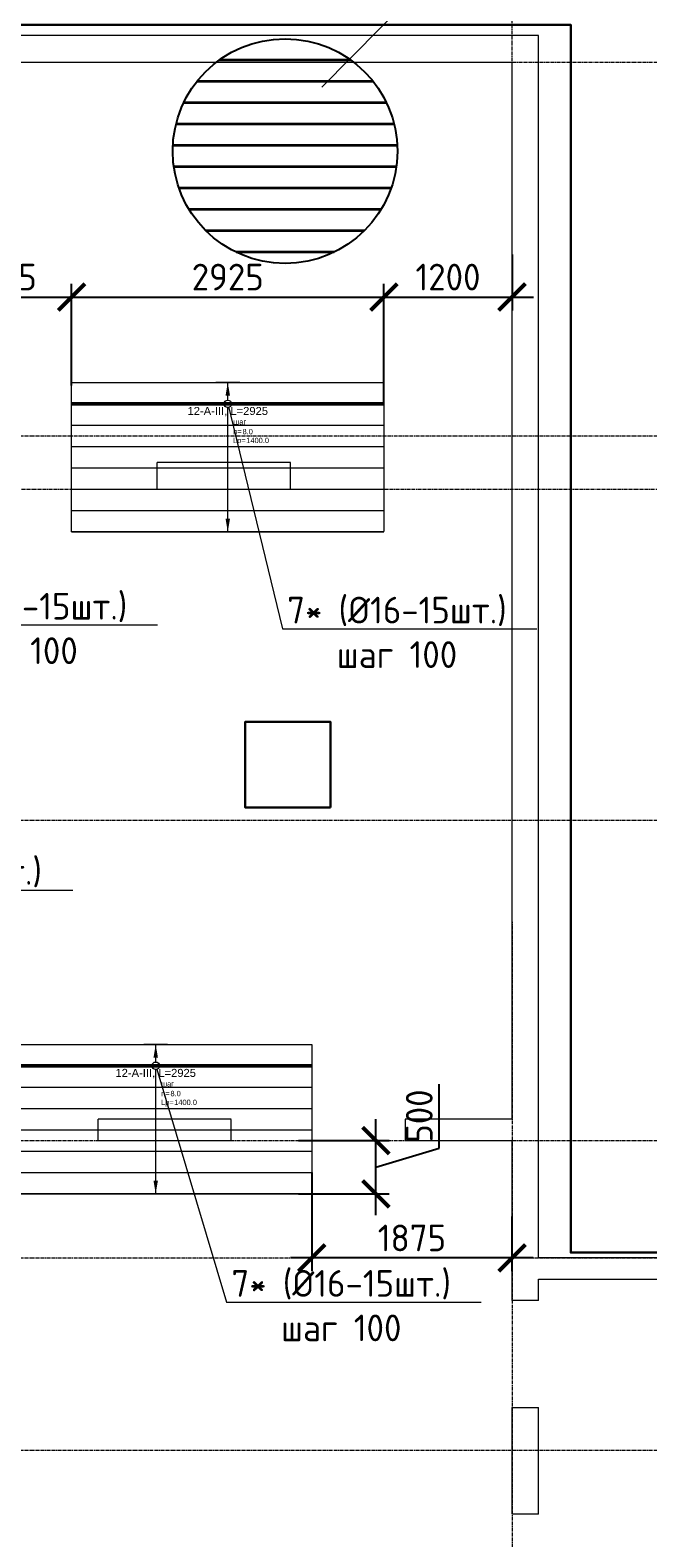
# Model space of a CAD drawing. Header units: millimetres. Extents: x -56135 to 1694203, y -446411 to -23139.
# Tile 107 of 256: x 616056 to 621842, y -120121 to -105999. Entities that reach past the tile are written whole.
import ezdxf
from ezdxf import colors
from ezdxf.entities.mleader import LeaderData, LeaderLine
from ezdxf.enums import TextEntityAlignment as Align
from ezdxf.math import Vec2, Vec3

# ---------------------------------------------------------------- set-up
doc = ezdxf.new("R2010")
doc.units = ezdxf.units.MM
doc.set_wipeout_variables(frame=1)
for name, pattern in [('01 Штриховая _4 мм_', [6, 3.5, -2.5]), ('______5', [1100, 800, -100, 100, -100]), ('GOST2.303 4', [7, 5, -2, 0]), ('осевая', [50.8, 31.75, -6.35, 6.35, -6.35])]:
    doc.linetypes.add(name, pattern=pattern)
for name, color, linetype, lineweight in [('0 Фундамент', 5, 'Continuous', 30), ('АрмСтер', 2, 'Continuous', 50), ('контур распр. стерхней', 2, 'GOST2.303 4', 20), ('Оси', 40, '______5', 18), ('подоснова', 151, 'Continuous', 5), ('РАЗМЕРЫ', 1, 'Continuous', 9), ('СТЕНЫ', 3, 'Continuous', 30)]:
    doc.layers.add(name, color=color, linetype=linetype, lineweight=lineweight)
doc.layers.add('АрмСтер_атрибуты', color=2, linetype='Continuous', lineweight=0, plot=False)
doc.layers.add('АрмСтер_невид', color=8, linetype='Continuous', lineweight=0, plot=False)
doc.styles.add('GOST-2.304_Type-B', font='GOST_Common.ttf')
doc.styles.get("Standard").update_dxf_attribs({"font": 'arial.ttf'})
doc.styles.add('Аннотативный', font='arial.ttf')
doc.dimstyles.new('СПДС', dxfattribs={"dimscale": 100, "dimtxt": 2.5, "dimasz": 2.5, "dimexe": 1.25, "dimexo": 0, "dimtad": 1, "dimdec": 0, "dimtxsty": 'GOST-2.304_Type-B', "dimblk": 'ARCHTICK', "dimcen": 2.5, "dimdle": 2, "dimadec": 0, "dimazin": 2, "dimtfac": 0.75, "dimtdec": 0, "dimtmove": 1, "dimatfit": 3, "dimfxl": 1, "dimtolj": 1, "dimarcsym": 1})

# ---------------------------------------------------------------- blocks, each defined once
blk = doc.blocks.new('оси 2.2-2.3')
at = {"layer": 'Оси', "color": 16, "linetype": 'осевая', "lineweight": 0, "transparency": 33554687}
for p, q in [((521254.5, -104267.9), (521254.9, -134893.5)), ((468076.3, -106495.4), (524372.9, -106495.4)), ((468076.3, -109995.4), (524372.9, -109995.4)), ((468653.8, -110495.4), (523696.4, -110495.4)), ((468076.3, -113595.4), (524372.9, -113595.4)), ((468076.3, -116595.4), (524372.9, -116595.4)), ((468076.3, -117695.4), (524372.9, -117695.4)), ((468076.3, -119495.4), (524372.9, -119495.4))]:
    blk.add_line(p, q, dxfattribs=at)
blk = doc.blocks.new('_None')
blk = doc.blocks.new('*U104')
at = {"layer": 'АрмСтер_невид', "ltscale": 100}
for p, q in [((-1463, 200), (1462, 200)), ((-1463, -200), (1462, -200)), ((-1463, -400), (1462, -400)), ((-1463, -600), (1462, -600)), ((-1463, -800), (1462, -800)), ((-1463, -1000), (1462, -1000)), ((-1463, -1200), (1462, -1200))]:
    blk.add_line(p, q, dxfattribs=at)
at = {"layer": 'РАЗМЕРЫ'}
for p, q in [((112, 200), (-112, 200)), ((112, -1200), (-112, -1200))]:
    blk.add_line(p, q, dxfattribs=at)
at = {"layer": 'РАЗМЕРЫ', "ltscale": 15}
blk.add_line((0, -1200), (0, 200), dxfattribs=at)
at = {"layer": 'РАЗМЕРЫ'}
for points in [[(0, 200), (21, 75), (-21, 75)], [(0, -1200), (21, -1075), (-21, -1075)]]:
    blk.add_solid(points, dxfattribs=at)
at = {"layer": 'АрмСтер_атрибуты', "color": 215, "ltscale": 15, "style": 'Аннотативный'}
for s, p in [('шаг', (51, -194)), ('n=', (51, -285)), ('Lр=', (50, -368))]:
    blk.add_text(s, height=50, dxfattribs=at).set_placement(p)
at = {"layer": 'АрмСтер_атрибуты', "style": 'Аннотативный', "flags": 8}
blk.add_attdef('ПОЗ', (110, 30), '', height=75, dxfattribs=at)
at = {"layer": 'АрмСтер_атрибуты', "color": 215, "style": 'Аннотативный'}
for tag, p, flags in [('КОЛ', (138, -285), 8), ('ШАГ', (191, -194), 10), ('ШИРИНА', (173, -368), 8)]:
    blk.add_attdef(tag, p, '', height=50, dxfattribs=dict(at, flags=flags))
at = {"layer": 'АрмСтер_атрибуты', "flags": 9}
for tag, p in [('МАССА', (-1034, -1010)), ('ОБОЗНАЧЕНИЕ', (-1034, -1124))]:
    blk.add_attdef(tag, p, '', height=75, dxfattribs=at)
at = {"linetype": 'Continuous', "lineweight": 0}
blk.add_wipeout([(35, 0), (28, 21), (11, 33), (-11, 33), (-28, 21), (-35, 0), (-28, -21), (-11, -33), (11, -33), (28, -21)], dxfattribs=at)
at = {"color": 0, "linetype": 'ByBlock', "lineweight": -2, "ltscale": 100}
blk.add_line((-1463, 0), (1462, 0), dxfattribs=at)
at = {"layer": 'АрмСтер_невид', "ltscale": 100}
blk.add_line((-1463, 0), (1462, 0), dxfattribs=at)
at = {"layer": 'РАЗМЕРЫ'}
blk.add_circle((0, 0), 35, dxfattribs=at)
at = {"layer": 'АрмСтер_атрибуты', "style": 'Аннотативный', "flags": 8}
blk.add_attdef('НАИМЕНОВАНИЕ', text='', height=75, dxfattribs=at).set_placement((0, -29), align=Align.TOP_CENTER)
blk = doc.blocks.new('_ArchTick')
at = {"color": 0, "linetype": 'ByBlock', "const_width": 0.15}
blk.add_lwpolyline([(-0.5, -0.5), (0.5, 0.5)], dxfattribs=at)
blk = doc.blocks.new('*D1263')
at = {"layer": 'DEFPOINTS', "color": 0, "transparency": 16777216}
for p in [(616445, -108499), (615170, -109299), (616445, -109329)]:
    blk.add_point(p, dxfattribs=at)
at = {"layer": 'РАЗМЕРЫ', "color": 0, "lineweight": -2, "transparency": 16777216}
for p, q in [((615170, -109299), (615170, -108374)), ((616445, -109329), (616445, -108374)), ((614970, -108499), (616645, -108499))]:
    blk.add_line(p, q, dxfattribs=at)
at = {"layer": 'РАЗМЕРЫ', "color": 0, "lineweight": -2, "transparency": 16777216, "xscale": 250, "yscale": 250, "zscale": 250, "rotation": 180}
blk.add_blockref('_ArchTick', (615170, -108499), dxfattribs=at)
at = {"layer": 'РАЗМЕРЫ', "color": 0, "lineweight": -2, "transparency": 16777216, "xscale": 250, "yscale": 250, "zscale": 250}
blk.add_blockref('_ArchTick', (616445, -108499), dxfattribs=at)
at = {"layer": 'РАЗМЕРЫ', "color": 0, "transparency": 16777216, "insert": (615807, -108312), "char_height": 250, "attachment_point": 5, "style": 'GOST-2.304_Type-B'}
blk.add_mtext('\\A1;1275', dxfattribs=at)
blk = doc.blocks.new('*D1264')
at = {"layer": 'DEFPOINTS', "color": 0, "transparency": 16777216}
for p in [(619370, -108499), (619370, -109299), (616445, -109329)]:
    blk.add_point(p, dxfattribs=at)
at = {"layer": 'РАЗМЕРЫ', "color": 0, "lineweight": -2, "transparency": 16777216}
for p, q in [((616445, -109329), (616445, -108374)), ((619370, -109299), (619370, -108374)), ((616245, -108499), (619570, -108499))]:
    blk.add_line(p, q, dxfattribs=at)
at = {"layer": 'РАЗМЕРЫ', "color": 0, "lineweight": -2, "transparency": 16777216, "xscale": 250, "yscale": 250, "zscale": 250, "rotation": 180}
blk.add_blockref('_ArchTick', (616445, -108499), dxfattribs=at)
at = {"layer": 'РАЗМЕРЫ', "color": 0, "lineweight": -2, "transparency": 16777216, "xscale": 250, "yscale": 250, "zscale": 250}
blk.add_blockref('_ArchTick', (619370, -108499), dxfattribs=at)
at = {"layer": 'РАЗМЕРЫ', "color": 0, "transparency": 16777216, "insert": (617907, -108312), "char_height": 250, "attachment_point": 5, "style": 'GOST-2.304_Type-B'}
blk.add_mtext('\\A1;2925', dxfattribs=at)
blk = doc.blocks.new('*D1398')
at = {"layer": 'DEFPOINTS', "color": 0, "transparency": 16777216}
for p in [(620570, -108099), (620570, -108499), (619370, -109499)]:
    blk.add_point(p, dxfattribs=at)
at = {"layer": 'РАЗМЕРЫ', "color": 0, "lineweight": -2, "transparency": 16777216}
for p, q in [((620570, -108099), (620570, -108624)), ((619370, -109499), (619370, -108374)), ((619170, -108499), (620770, -108499))]:
    blk.add_line(p, q, dxfattribs=at)
at = {"layer": 'РАЗМЕРЫ', "color": 0, "lineweight": -2, "transparency": 16777216, "xscale": 250, "yscale": 250, "zscale": 250, "rotation": 180}
blk.add_blockref('_ArchTick', (619370, -108499), dxfattribs=at)
at = {"layer": 'РАЗМЕРЫ', "color": 0, "lineweight": -2, "transparency": 16777216, "xscale": 250, "yscale": 250, "zscale": 250}
blk.add_blockref('_ArchTick', (620570, -108499), dxfattribs=at)
at = {"layer": 'РАЗМЕРЫ', "color": 0, "transparency": 16777216, "insert": (619970, -108312), "char_height": 250, "attachment_point": 5, "style": 'GOST-2.304_Type-B'}
blk.add_mtext('\\A1;1200', dxfattribs=at)
blk = doc.blocks.new('*D1406')
at = {"layer": 'DEFPOINTS', "color": 0, "transparency": 16777216}
for p in [(618570, -116399), (619295, -116399), (618570, -116899)]:
    blk.add_point(p, dxfattribs=at)
at = {"layer": 'РАЗМЕРЫ', "color": 0, "lineweight": -2, "transparency": 16777216}
for p, q in [((619888, -116471), (619888, -115871)), ((619295, -117099), (619295, -116199)), ((618570, -116399), (619420, -116399)), ((619295, -116649), (619888, -116471)), ((618570, -116899), (619420, -116899))]:
    blk.add_line(p, q, dxfattribs=at)
at = {"layer": 'РАЗМЕРЫ', "color": 0, "lineweight": -2, "transparency": 16777216, "xscale": 250, "yscale": 250, "zscale": 250}
for p, rotation in [((619295, -116399), 90), ((619295, -116899), 270)]:
    blk.add_blockref('_ArchTick', p, dxfattribs=dict(at, rotation=rotation))
at = {"layer": 'РАЗМЕРЫ', "color": 0, "transparency": 16777216, "insert": (619701, -116171), "char_height": 250, "attachment_point": 5, "rotation": 90, "style": 'GOST-2.304_Type-B'}
blk.add_mtext('\\A1;500', dxfattribs=at)
blk = doc.blocks.new('*D1276')
at = {"layer": 'DEFPOINTS', "color": 0, "transparency": 16777216}
for p in [(618695, -116699), (620569, -117110), (618695, -117499)]:
    blk.add_point(p, dxfattribs=at)
at = {"layer": 'РАЗМЕРЫ', "color": 0, "lineweight": -2, "transparency": 16777216}
for p, q in [((618695, -116699), (618695, -117624)), ((620569, -117110), (620569, -117624)), ((620769, -117499), (618495, -117499))]:
    blk.add_line(p, q, dxfattribs=at)
at = {"layer": 'РАЗМЕРЫ', "color": 0, "lineweight": -2, "transparency": 16777216, "xscale": 250, "yscale": 250, "zscale": 250, "rotation": 180}
blk.add_blockref('_ArchTick', (618695, -117499), dxfattribs=at)
at = {"layer": 'РАЗМЕРЫ', "color": 0, "lineweight": -2, "transparency": 16777216, "xscale": 250, "yscale": 250, "zscale": 250}
blk.add_blockref('_ArchTick', (620569, -117499), dxfattribs=at)
at = {"layer": 'РАЗМЕРЫ', "color": 0, "transparency": 16777216, "insert": (619632, -117312), "char_height": 250, "attachment_point": 5, "style": 'GOST-2.304_Type-B'}
blk.add_mtext('\\A1;1875', dxfattribs=at)
blk = doc.blocks.new('ов')
at = {"layer": '0 Фундамент', "lineweight": 30}
blk.add_lwpolyline([(720980, -157611), (720180, -157611), (720180, -156811), (720980, -156811)], close=True, dxfattribs=at)
blk = doc.blocks.new('стены  тп')
at = {"layer": 'СТЕНЫ', "color": 251, "linetype": '01 Штриховая _4 мм_', "lineweight": 0, "true_color": 0x636466}
for p, q in [((589762, -316376, 3100), (542387, -316376, 3100)), ((589762, -327826, 3100), (589762, -316376, 3100)), ((579512, -316626, 3100), (585086, -316626, 3100)), ((585086, -316626, 3100), (589512, -316626, 3100)), ((589512, -316626, 3100), (589512, -326526, 3100)), ((586312, -320376, 3100), (586187, -320376, 3100)), ((586187, -320376, 3100), (586187, -320626, 3100)), ((587312, -320376, 3100), (586312, -320376, 3100)), ((587437, -320376, 3100), (587312, -320376, 3100)), ((587437, -320626, 3100), (587437, -320376, 3100)), ((586187, -320626, 3100), (586312, -320626, 3100)), ((586312, -320626, 3100), (587312, -320626, 3100)), ((587312, -320626, 3100), (587437, -320626, 3100)), ((586882, -326526, 3100), (585632, -326526, 3100)), ((585632, -326526, 3100), (585632, -326646, 3100)), ((586882, -326646, 3100), (586882, -326526, 3100)), ((589512, -326526, 3100), (588512, -326526, 3100)), ((588512, -326526, 3100), (588512, -326646, 3100)), ((585632, -326646, 3100), (585632, -326726, 3100)), ((585632, -326726, 3100), (586882, -326726, 3100)), ((586882, -326726, 3100), (586882, -326646, 3100)), ((588512, -326646, 3100), (588512, -326726, 3100)), ((588512, -326726, 3100), (589512, -326726, 3100)), ((589512, -326726, 3100), (589512, -328226, 3100)), ((591492, -327826, 3100), (589762, -327826, 3100)), ((589762, -328026, 3100), (591292, -328026, 3100)), ((589762, -328226, 3100), (589762, -328026, 3100)), ((589762, -328226, 3100), (589512, -328226, 3100)), ((589512, -329226, 3100), (589762, -329226, 3100)), ((589512, -329226, 3100), (589512, -329626, 3100)), ((589762, -330226, 3100), (589762, -329226, 3100)), ((589512, -329626, 3100), (589512, -329746, 3100)), ((589512, -329746, 3100), (589512, -330226, 3100)), ((589762, -330226, 3100), (589512, -330226, 3100))]:
    blk.add_line(p, q, dxfattribs=at)

msp = doc.modelspace()

# ---------------------------------------------------------------- linework, layer by layer
at = {"color": 2, "lineweight": 35, "ltscale": 100}
for p, q in [((619060.1, -106279), (617828.1, -106279)), ((619269.2, -106479), (617619, -106479)), ((619393.9, -106679), (617494.3, -106679)), ((619465.5, -106879), (617422.6, -106879)), ((619495.1, -107079), (617393.1, -107079)), ((619486.2, -107279), (617402, -107279)), ((619437.7, -107479), (617450.5, -107479)), ((619343.3, -107679), (617544.9, -107679)), ((619185.6, -107879), (617702.5, -107879)), ((618903.6, -108079), (617984.5, -108079))]:
    msp.add_line(p, q, dxfattribs=at)
at = {"ltscale": 100}
msp.add_circle((618444.1, -107132.2), 1052.4, dxfattribs=at)
at = {"layer": '0 Фундамент'}
msp.add_lwpolyline([(573469.4, -105949.2), (573469.4, -130129.2), (580819.4, -130129.2), (580819.4, -130129.2), (593319.4, -130129.2), (593319.4, -130129.2), (595669.4, -130129.2), (595669.4, -130129.2), (621119.4, -130129.2), (621119.4, -126049.2), (622599.4, -126049.2), (622599.4, -117449.2), (621119.4, -117449.2), (621119.4, -105949.2), (573469.4, -105949.2)], dxfattribs=at)
at = {"layer": 'контур распр. стерхней', "linetype": '01 Штриховая _4 мм_'}
for points in [[(619369.7, -110699.2), (616444.7, -110699.2), (616444.7, -109299.2), (619369.7, -109299.2)], [(618694.7, -116899.2), (615769.7, -116899.2), (615769.7, -115499.2), (618694.7, -115499.2)]]:
    msp.add_lwpolyline(points, close=True, dxfattribs=at)

# ---------------------------------------------------------------- block references
at = {"layer": 'РАЗМЕРЫ', "color": 1}
for name, p in [('оси 2.2-2.3', (99314.8, 196.2)), ('ов', (-102110.1, 44332))]:
    msp.add_blockref(name, p, dxfattribs=at)

# ---------------------------------------------------------------- leaders
at = {"layer": 'подоснова', "color": 2, "ltscale": 0.3}
ml = msp.add_multileader_mtext('Standard', dxfattribs=at)
ml.set_content('осн. сетка %%C20 А500С шаг 200\\Pпо всей площади', color=2, style='GOST-2.304_Type-B')
ml.set_leader_properties(color=256, linetype='ByLayer', lineweight=15)
ml.set_arrow_properties(name='NONE')
ml.build(insert=Vec2(0, 0))
ml.multileader.update_dxf_attribs({"text_left_attachment_type": 6, "text_right_attachment_type": 6, "dogleg_length": 0.1, "arrow_head_size": 18})
ctx = ml.context
ctx.base_point, ctx.char_height, ctx.arrow_head_size, ctx.landing_gap_size, ctx.plane_origin = Vec3(621217.9, -104075.6), 250, 18, 20, Vec3(616664, -101900.1)
ctx.left_attachment, ctx.right_attachment, ctx.text_align_type = 6, 6, 1
notes = []
notes.append((ctx, [(0, (1, 1, 0), (621217.8, -104075.6), (1, 0), 0.1, [(0, [(618787, -106532.2)], 0, [])])]))
ctx.mtext.insert, ctx.mtext.alignment, ctx.mtext.flow_direction = Vec3(623489.4, -103775.6), 2, 5
at = {"layer": 'подоснова', "color": 6, "ltscale": 0.3}
ml = msp.add_multileader_mtext('Standard', dxfattribs=at)
ml.set_content('7* (%%C16-15шт.)\\Pшаг 100', color=6, style='GOST-2.304_Type-B')
ml.set_leader_properties(color=256, linetype='ByLayer', lineweight=15)
ml.set_arrow_properties(name='NONE')
ml.build(insert=Vec2(0, 0))
ml.multileader.update_dxf_attribs({"text_left_attachment_type": 6, "text_right_attachment_type": 6, "dogleg_length": 0.1, "arrow_head_size": 18})
ctx = ml.context
ctx.base_point, ctx.char_height, ctx.arrow_head_size, ctx.landing_gap_size, ctx.plane_origin = Vec3(618419.2, -111606.2), 250, 18, 20, Vec3(609461.2, -107115.4)
ctx.left_attachment, ctx.right_attachment, ctx.text_align_type = 6, 6, 1
notes.append((ctx, [(0, (1, 1, 0), (618419.1, -111606.2), (1, 0), 0.1, [(0, [(617907.2, -109499.2)], 0, [])])]))
ctx.mtext.insert, ctx.mtext.alignment, ctx.mtext.flow_direction = Vec3(619492, -111306.2), 2, 5
ml = msp.add_multileader_mtext('Standard', dxfattribs=at)
ml.set_content('7* (%%C16-15шт.)\\Pшаг 100', color=6, style='GOST-2.304_Type-B')
ml.set_leader_properties(color=256, linetype='ByLayer', lineweight=15)
ml.set_arrow_properties(name='NONE')
ml.build(insert=Vec2(0, 0))
ml.multileader.update_dxf_attribs({"text_left_attachment_type": 6, "text_right_attachment_type": 6, "dogleg_length": 0.1, "arrow_head_size": 18})
ctx = ml.context
ctx.base_point, ctx.char_height, ctx.arrow_head_size, ctx.landing_gap_size, ctx.plane_origin = Vec3(617896.9, -117912.8), 250, 18, 20, Vec3(608786.2, -113315.4)
ctx.left_attachment, ctx.right_attachment, ctx.text_align_type = 6, 6, 1
notes.append((ctx, [(0, (1, 1, 0), (617896.8, -117912.8), (1, 0), 0.1, [(0, [(617232.2, -115699.2)], 0, [])])]))
ctx.mtext.insert, ctx.mtext.alignment, ctx.mtext.flow_direction = Vec3(618969.7, -117612.8), 2, 5
for ctx, leaders in notes:
    for number, flags, end, landing, length, lines in leaders:
        leader = LeaderData()
        leader.index, (leader.has_last_leader_line, leader.has_dogleg_vector, leader.attachment_direction) = number, flags
        leader.last_leader_point, leader.dogleg_vector, leader.dogleg_length = Vec3(end), Vec3(landing), length
        for number, points, colour, breaks in lines:
            line = LeaderLine()
            line.index, line.vertices, line.color, line.breaks = number, Vec3.list(points), colors.encode_raw_color(colour), breaks
            leader.lines.append(line)
        ctx.leaders.append(leader)

# ---------------------------------------------------------------- next in the draw order: block references
at = {"layer": 'АрмСтер', "ltscale": 15}
ref = msp.add_blockref('*U104', (617907.2, -109499.2), dxfattribs=at)
ref.add_attrib('НАИМЕНОВАНИЕ', '12-A-III, L=2925', dxfattribs={"layer": 'АрмСтер_атрибуты', "height": 75, "style": 'Аннотативный', "flags": 8}).set_placement((617907.2, -109528.5), align=Align.TOP_CENTER)
ref.add_attrib('КОЛ', '8.0', (618045.3, -109784.3), dxfattribs={"layer": 'АрмСтер_атрибуты', "color": 215, "height": 50, "style": 'Аннотативный', "flags": 8})
ref.add_attrib('ШИРИНА', '1400.0', (618080.1, -109867), dxfattribs={"layer": 'АрмСтер_атрибуты', "color": 215, "height": 50, "style": 'Аннотативный', "flags": 8})
ref = msp.add_blockref('*U104', (617232.2, -115699.2), dxfattribs=at)
ref.add_attrib('НАИМЕНОВАНИЕ', '12-A-III, L=2925', dxfattribs={"layer": 'АрмСтер_атрибуты', "height": 75, "style": 'Аннотативный', "flags": 8}).set_placement((617232.2, -115728.5), align=Align.TOP_CENTER)
ref.add_attrib('КОЛ', '8.0', (617370.3, -115984.3), dxfattribs={"layer": 'АрмСтер_атрибуты', "color": 215, "height": 50, "style": 'Аннотативный', "flags": 8})
ref.add_attrib('ШИРИНА', '1400.0', (617405.1, -116067), dxfattribs={"layer": 'АрмСтер_атрибуты', "color": 215, "height": 50, "style": 'Аннотативный', "flags": 8})

# ---------------------------------------------------------------- next in the draw order: block references
at = {"layer": 'РАЗМЕРЫ'}
msp.add_blockref('стены  тп', (31057, 210326.6, -3100), dxfattribs=at)

# ---------------------------------------------------------------- next in the draw order: dimensions: what is measured, and where the dimension line sits
at = {"layer": 'РАЗМЕРЫ', "color": 1}
for base, p1, p2, picture, middle in [((616444.7, -108499.2), (615169.7, -109299.2), (616444.7, -109329.5), '*D1263', (615807.2, -108311.7)), ((619369.7, -108499.2), (616444.7, -109329.5), (619369.7, -109299.2), '*D1264', (617907.2, -108311.7)), ((620569.7, -108499.2), (619369.7, -109499.2), (620569.7, -108099.2), '*D1398', (619969.7, -108311.7)), ((618694.7, -117499.2), (620569.5, -117110.2), (618694.7, -116699.2), '*D1276', (619632.1, -117311.7))]:
    dim = msp.add_linear_dim(base=base, p1=p1, p2=p2, dimstyle='СПДС', dxfattribs=at)
    dim.commit()
    dim.dimension.update_dxf_attribs({"geometry": picture, "text_midpoint": middle})
dim = msp.add_linear_dim(base=(619294.7, -116399.2), p1=(618569.7, -116899.2), p2=(618569.7, -116399.2), angle=90, dimstyle='СПДС', dxfattribs=at)
dim.commit()
dim.dimension.update_dxf_attribs({"geometry": '*D1406', "text_midpoint": (619701, -116408.5)})

# ---------------------------------------------------------------- next in the draw order: leaders
at = {"layer": 'подоснова', "color": 6, "ltscale": 0.3}
ml = msp.add_multileader_mtext('Standard', dxfattribs=at)
ml.set_content('7* (%%C16-15шт.)\\Pшаг 100', color=6, style='GOST-2.304_Type-B')
ml.set_leader_properties(color=256, linetype='ByLayer', lineweight=15)
ml.set_arrow_properties(name='NONE')
ml.build(insert=Vec2(0, 0))
ml.multileader.update_dxf_attribs({"text_left_attachment_type": 6, "text_right_attachment_type": 6, "dogleg_length": 0.1, "arrow_head_size": 18})
ctx = ml.context
ctx.base_point, ctx.char_height, ctx.arrow_head_size, ctx.landing_gap_size, ctx.plane_origin = Vec3(614865.6, -111569.9), 250, 18, 20, Vec3(605907.6, -107079.1)
ctx.left_attachment, ctx.right_attachment, ctx.text_align_type = 6, 6, 1
notes = []
notes.append((ctx, [(0, (1, 1, 0), (614865.5, -111569.9), (1, 0), 0.1, [(0, [(614353.6, -109462.9)], 0, [])])]))
ctx.mtext.insert, ctx.mtext.alignment, ctx.mtext.flow_direction = Vec3(615938.4, -111269.9), 2, 5
at = {"layer": 'подоснова', "color": 3, "ltscale": 0.3}
ml = msp.add_multileader_mtext('Standard', dxfattribs=at)
ml.set_content('5 (%%C25-11шт.)\\Pшаг 200', color=3, style='GOST-2.304_Type-B')
ml.set_leader_properties(color=256, linetype='ByLayer', lineweight=15)
ml.set_arrow_properties(name='NONE')
ml.build(insert=Vec2(0, 0))
ml.multileader.update_dxf_attribs({"text_left_attachment_type": 6, "text_right_attachment_type": 6, "dogleg_length": 0.1, "arrow_head_size": 18})
ctx = ml.context
ctx.base_point, ctx.char_height, ctx.arrow_head_size, ctx.landing_gap_size, ctx.plane_origin = Vec3(614233.8, -114053.3), 250, 18, 20, Vec3(604900.6, -113105.1)
ctx.left_attachment, ctx.right_attachment, ctx.text_align_type = 6, 6, 1
notes.append((ctx, [(0, (1, 1, 0), (614233.7, -114053.3), (1, 0), 0.1, [(0, [(613357.5, -115455.6)], 0, [])])]))
ctx.mtext.insert, ctx.mtext.alignment, ctx.mtext.flow_direction = Vec3(615221.6, -113753.3), 2, 5
for ctx, leaders in notes:
    for number, flags, end, landing, length, lines in leaders:
        leader = LeaderData()
        leader.index, (leader.has_last_leader_line, leader.has_dogleg_vector, leader.attachment_direction) = number, flags
        leader.last_leader_point, leader.dogleg_vector, leader.dogleg_length = Vec3(end), Vec3(landing), length
        for number, points, colour, breaks in lines:
            line = LeaderLine()
            line.index, line.vertices, line.color, line.breaks = number, Vec3.list(points), colors.encode_raw_color(colour), breaks
            leader.lines.append(line)
        ctx.leaders.append(leader)

doc.saveas('drawing.dxf')
